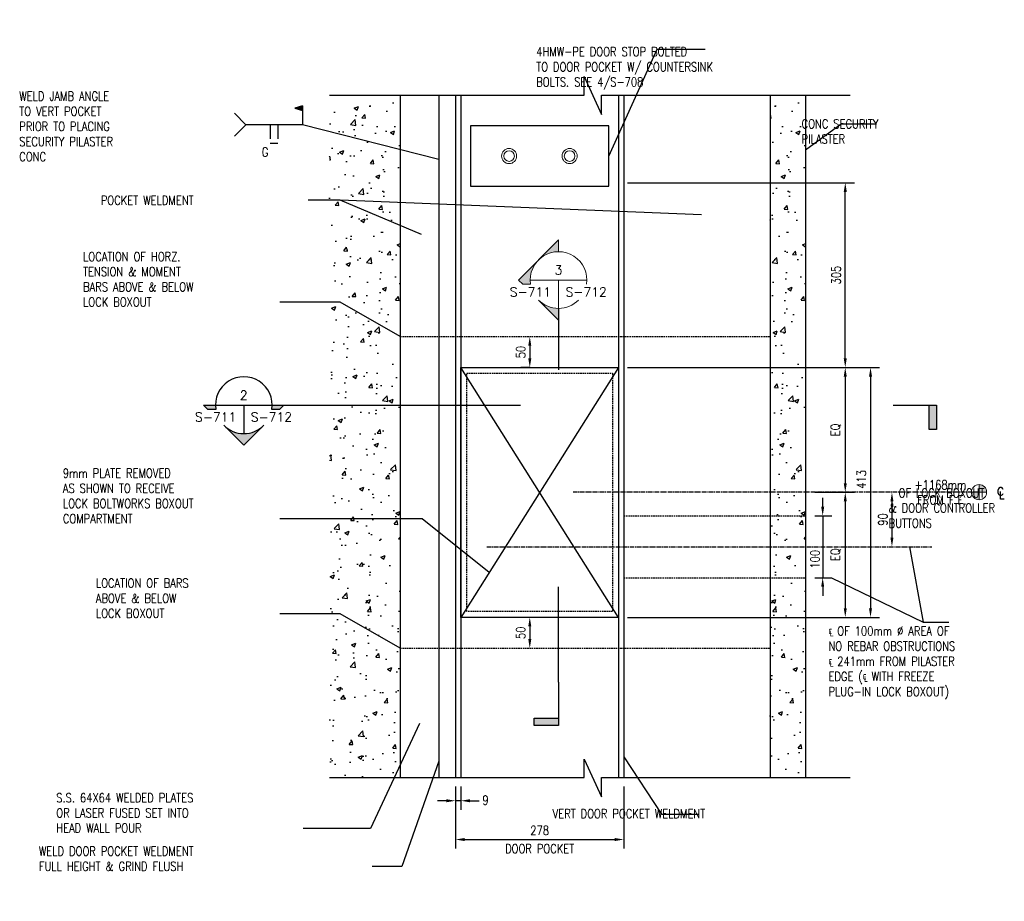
# Model space of a CAD drawing. Header units: millimetres. Extents: x -327 to 3206, y -2087 to 1152.
# Tile 1 of 4: x -327 to 1299, y -2087 to -631. Entities that reach past the tile are written whole.
import ezdxf
from ezdxf.enums import TextEntityAlignment as Align

# ---------------------------------------------------------------- set-up
doc = ezdxf.new("R2010")
doc.units = ezdxf.units.MM
doc.linetypes.add('CENTER2', pattern=[1.125, 0.75, -0.125, 0.125, -0.125])
doc.linetypes.add('HIDDEN', pattern=[0.375, 0.25, -0.125])
for name, color, linetype in [('G-ANNO-SYMB', 3, 'Continuous'), ('G-ANNO-TTLS', 1, 'Continuous'), ('S-ANNO-CNTR', 1, 'CENTER2'), ('S-ANNO-TEXT', 2, 'Continuous'), ('S-DETL-CONC', 4, 'Continuous'), ('S-DETL-HIDE', 2, 'HIDDEN'), ('S-SDEL-DIMS', 3, 'Continuous'), ('S-SECT-CONC', 4, 'Continuous'), ('S-SECT-PATT', 1, 'Continuous'), ('S-SECT-STLS', 3, 'Continuous')]:
    doc.layers.add(name, color=color, linetype=linetype)
for name, color, linetype, lineweight in [('S-ANNO-SYMB', 3, 'Continuous', 18), ('S-SDEL-LW18', 190, 'Continuous', 18), ('S-SDEL-TEXT', 2, 'Continuous', 25)]:
    doc.layers.add(name, color=color, linetype=linetype, lineweight=lineweight)
doc.styles.add('_ACM-G-NOTES', font='simplex.shx', dxfattribs={"height": 0.1})
doc.styles.add('ROMANS', font='ROMANS.shx', dxfattribs={"width": 0.8})
doc.styles.add('STD1', font='simplex', dxfattribs={"height": 0.1})
doc.styles.add('Text', font='romans.shx', dxfattribs={"width": 0.8, "height": 3})
doc.dimstyles.new('NFL_1', dxfattribs={"dimscale": 0, "dimtxt": 3, "dimasz": 3, "dimexe": 3, "dimexo": 3, "dimgap": 1.5, "dimtad": 1, "dimdec": 0, "dimzin": 3, "dimdsep": 46, "dimtxsty": 'Text', "dimcen": 3, "dimdle": 3, "dimclrd": 1, "dimclre": 1, "dimclrt": 2, "dimadec": 0, "dimazin": 0, "dimtfac": 0.75, "dimtdec": 0, "dimtmove": 2, "dimatfit": 3, "dimfxl": 0.125, "dimtfillclr": 1, "dimfrac": 2, "dimtolj": 1, "dimtzin": 0, "dimarcsym": 1})
doc.dimstyles.get("Standard").update_dxf_attribs({"dimtxt": 0.125, "dimasz": 0.125, "dimexe": 0.18, "dimexo": 0.0625, "dimgap": 0.125, "dimtad": 0, "dimtih": 1, "dimtoh": 1, "dimdec": 4, "dimzin": 0, "dimdsep": 46, "dimtxsty": 'Text', "dimcen": 0.125, "dimclrt": 2, "dimadec": 0, "dimazin": 0, "dimtfac": 1, "dimtdec": 4, "dimtofl": 0, "dimtmove": 0, "dimatfit": 3, "dimfxl": 0.18, "dimtolj": 1, "dimtzin": 0, "dimarcsym": 0})

# ---------------------------------------------------------------- blocks, each defined once
blk = doc.blocks.new('*D67')
at = {"layer": 'Defpoints', "color": 0, "transparency": 16777216}
for p in [(515.7, -1154.5), (515.7, -1205.5), (531.5, -1205.5)]:
    blk.add_point(p, dxfattribs=at)
at = {"layer": 'S-SDEL-DIMS', "color": 1, "lineweight": -2, "transparency": 16777216}
for p, q in [((515.7, -1169.5), (515.7, -1190.5)), ((516.5, -1205.5), (500.7, -1205.5))]:
    blk.add_line(p, q, dxfattribs=at)
at = {"layer": 'S-SDEL-DIMS', "color": 1, "transparency": 16777216}
for points in [[(513.2, -1169.5), (518.2, -1169.5), (515.7, -1154.5)], [(513.2, -1190.5), (518.2, -1190.5), (515.7, -1205.5)]]:
    blk.add_solid(points, dxfattribs=at)
at = {"layer": 'S-SDEL-DIMS', "color": 2, "transparency": 16777216, "insert": (500.7, -1180), "char_height": 15, "attachment_point": 5, "rotation": 90, "style": 'Text'}
blk.add_mtext('\\A1;50', dxfattribs=at)
blk = doc.blocks.new('*D68')
at = {"layer": 'Defpoints', "color": 0, "transparency": 16777216}
for p in [(515.7, -1618), (515.7, -1669), (515.7, -1669)]:
    blk.add_point(p, dxfattribs=at)
at = {"layer": 'S-SDEL-DIMS', "color": 1, "lineweight": -2, "transparency": 16777216}
blk.add_line((515.7, -1633), (515.7, -1654), dxfattribs=at)
at = {"layer": 'S-SDEL-DIMS', "color": 1, "transparency": 16777216}
for points in [[(513.2, -1633), (518.2, -1633), (515.7, -1618)], [(513.2, -1654), (518.2, -1654), (515.7, -1669)]]:
    blk.add_solid(points, dxfattribs=at)
at = {"layer": 'S-SDEL-DIMS', "color": 2, "transparency": 16777216, "insert": (500.7, -1643.5), "char_height": 15, "attachment_point": 5, "rotation": 90, "style": 'Text'}
blk.add_mtext('\\A1;50', dxfattribs=at)
blk = doc.blocks.new('*D69')
at = {"layer": 'Defpoints', "color": 0, "transparency": 16777216}
for p in [(1113.9, -1411.5), (1113.9, -1501.5), (1113.9, -1501.5)]:
    blk.add_point(p, dxfattribs=at)
at = {"layer": 'S-SDEL-DIMS', "color": 1, "lineweight": -2, "transparency": 16777216}
blk.add_line((1113.9, -1426.5), (1113.9, -1486.5), dxfattribs=at)
at = {"layer": 'S-SDEL-DIMS', "color": 1, "transparency": 16777216}
for points in [[(1111.4, -1426.5), (1116.4, -1426.5), (1113.9, -1411.5)], [(1111.4, -1486.5), (1116.4, -1486.5), (1113.9, -1501.5)]]:
    blk.add_solid(points, dxfattribs=at)
at = {"layer": 'S-SDEL-DIMS', "color": 2, "transparency": 16777216, "insert": (1098.9, -1456.5), "char_height": 15, "attachment_point": 5, "rotation": 90, "style": 'Text'}
blk.add_mtext('\\A1;90', dxfattribs=at)
blk = doc.blocks.new('*D70')
at = {"layer": 'Defpoints', "color": 0, "transparency": 16777216}
for p in [(971.3, -1450.5), (971.3, -1552.5), (999.5, -1552.5)]:
    blk.add_point(p, dxfattribs=at)
at = {"layer": 'S-SDEL-DIMS', "color": 1, "lineweight": -2, "transparency": 16777216}
for p, q in [((999.5, -1435.5), (999.5, -1420.5)), ((986.3, -1450.5), (1014.5, -1450.5)), ((999.5, -1450.5), (999.5, -1552.5)), ((986.3, -1552.5), (1014.5, -1552.5)), ((999.5, -1567.5), (999.5, -1582.5))]:
    blk.add_line(p, q, dxfattribs=at)
at = {"layer": 'S-SDEL-DIMS', "color": 1, "transparency": 16777216}
for points in [[(997, -1435.5), (1002, -1435.5), (999.5, -1450.5)], [(997, -1567.5), (1002, -1567.5), (999.5, -1552.5)]]:
    blk.add_solid(points, dxfattribs=at)
at = {"layer": 'S-SDEL-DIMS', "color": 2, "transparency": 16777216, "insert": (986.9, -1522.1), "char_height": 15, "attachment_point": 5, "rotation": 90, "style": 'Text'}
blk.add_mtext('\\A1;100', dxfattribs=at)
blk = doc.blocks.new('GH2322')
h = blk.add_hatch(color=256)
h.paths.add_polyline_path([(0.029, -0.07, 0.420577), (0.17, -0.069), (0.099, 0)])
h.paths.add_polyline_path([(0.099, 0), (0.169, 0.07, 0.418552), (0.028, 0.069)])
at = {"color": 0, "linetype": 'ByBlock', "lineweight": -2}
for p, q in [((0.17, -0.069), (0.028, 0.069)), ((0.029, -0.07), (0.169, 0.07))]:
    blk.add_line(p, q, dxfattribs=at)
blk.add_circle((0.099, 0), 0.0989, dxfattribs=at)
blk = doc.blocks.new('GH2105')
at = {"color": 0, "linetype": 'ByBlock', "lineweight": -2}
for points in [[(0.019, 0.176), (0.014, 0.186), (0.005, 0.195), (-0.005, 0.2), (-0.024, 0.2), (-0.033, 0.195), (-0.043, 0.186), (-0.047, 0.176), (-0.052, 0.162), (-0.052, 0.138), (-0.047, 0.124), (-0.043, 0.114), (-0.033, 0.105), (-0.024, 0.1), (-0.005, 0.1), (0.005, 0.105), (0.014, 0.114), (0.019, 0.124)], [(0.033, 0.05), (-0.017, 0.05), (-0.017, 0.15)]]:
    blk.add_lwpolyline(points, dxfattribs=at)
blk = doc.blocks.new('*D111')
at = {"layer": 'Defpoints', "color": 0, "transparency": 16777216}
for p in [(677.5, -1205.5), (971.3, -1411.5), (1036.8, -1411.5)]:
    blk.add_point(p, dxfattribs=at)
at = {"layer": 'S-SDEL-DIMS', "color": 1, "lineweight": -2, "transparency": 16777216}
for p, q in [((692.5, -1205.5), (1051.8, -1205.5)), ((1036.8, -1220.5), (1036.8, -1396.5)), ((986.3, -1411.5), (1051.8, -1411.5))]:
    blk.add_line(p, q, dxfattribs=at)
at = {"layer": 'S-SDEL-DIMS', "color": 1, "transparency": 16777216}
for points in [[(1034.3, -1220.5), (1039.3, -1220.5), (1036.8, -1205.5)], [(1034.3, -1396.5), (1039.3, -1396.5), (1036.8, -1411.5)]]:
    blk.add_solid(points, dxfattribs=at)
at = {"layer": 'S-SDEL-DIMS', "color": 2, "transparency": 16777216, "insert": (1021.1, -1308.5), "char_height": 15, "attachment_point": 5, "rotation": 90, "style": 'Text'}
blk.add_mtext('\\A1;EQ', dxfattribs=at)
blk = doc.blocks.new('*D112')
at = {"layer": 'Defpoints', "color": 0, "transparency": 16777216}
for p in [(971.3, -1411.5), (662, -1618), (1036.8, -1618)]:
    blk.add_point(p, dxfattribs=at)
at = {"layer": 'S-SDEL-DIMS', "color": 1, "lineweight": -2, "transparency": 16777216}
for p, q in [((986.3, -1411.5), (1051.8, -1411.5)), ((1036.8, -1426.5), (1036.8, -1603)), ((677, -1618), (1051.8, -1618))]:
    blk.add_line(p, q, dxfattribs=at)
at = {"layer": 'S-SDEL-DIMS', "color": 1, "transparency": 16777216}
for points in [[(1034.3, -1426.5), (1039.3, -1426.5), (1036.8, -1411.5)], [(1034.3, -1603), (1039.3, -1603), (1036.8, -1618)]]:
    blk.add_solid(points, dxfattribs=at)
at = {"layer": 'S-SDEL-DIMS', "color": 2, "transparency": 16777216, "insert": (1021.1, -1514.7), "char_height": 15, "attachment_point": 5, "rotation": 90, "style": 'Text'}
blk.add_mtext('\\A1;EQ', dxfattribs=at)
blk = doc.blocks.new('*D113')
at = {"layer": 'Defpoints', "color": 0, "transparency": 16777216}
for p in [(662, -1205.5), (662, -1618), (1078.5, -1618)]:
    blk.add_point(p, dxfattribs=at)
at = {"layer": 'S-SDEL-DIMS', "color": 1, "lineweight": -2, "transparency": 16777216}
for p, q in [((677, -1205.5), (1093.5, -1205.5)), ((1078.5, -1220.5), (1078.5, -1603)), ((677, -1618), (1093.5, -1618))]:
    blk.add_line(p, q, dxfattribs=at)
at = {"layer": 'S-SDEL-DIMS', "color": 1, "transparency": 16777216}
for points in [[(1076, -1220.5), (1081, -1220.5), (1078.5, -1205.5)], [(1076, -1603), (1081, -1603), (1078.5, -1618)]]:
    blk.add_solid(points, dxfattribs=at)
at = {"layer": 'S-SDEL-DIMS', "color": 2, "transparency": 16777216, "insert": (1063.5, -1390.3), "char_height": 15, "attachment_point": 5, "rotation": 90, "style": 'Text'}
blk.add_mtext('\\A1;413', dxfattribs=at)
blk = doc.blocks.new('*D114')
at = {"layer": 'Defpoints', "color": 0, "transparency": 16777216}
for p in [(662, -900.5), (1036.8, -900.5), (677.5, -1205.5)]:
    blk.add_point(p, dxfattribs=at)
at = {"layer": 'S-SDEL-DIMS', "color": 1, "lineweight": -2, "transparency": 16777216}
for p, q in [((677, -900.5), (1051.8, -900.5)), ((1036.8, -1190.5), (1036.8, -915.5)), ((692.5, -1205.5), (1051.8, -1205.5))]:
    blk.add_line(p, q, dxfattribs=at)
at = {"layer": 'S-SDEL-DIMS', "color": 1, "transparency": 16777216}
for points in [[(1034.3, -915.5), (1039.3, -915.5), (1036.8, -900.5)], [(1034.3, -1190.5), (1039.3, -1190.5), (1036.8, -1205.5)]]:
    blk.add_solid(points, dxfattribs=at)
at = {"layer": 'S-SDEL-DIMS', "color": 2, "transparency": 16777216, "insert": (1021.8, -1053), "char_height": 15, "attachment_point": 5, "rotation": 90, "style": 'Text'}
blk.add_mtext('\\A1;305', dxfattribs=at)
blk = doc.blocks.new('*D115')
at = {"layer": 'Defpoints', "color": 0, "transparency": 16777216}
for p in [(393, -1882.3), (671, -1882.3), (671, -1984.8)]:
    blk.add_point(p, dxfattribs=at)
at = {"layer": 'S-SDEL-DIMS', "color": 1, "lineweight": -2, "transparency": 16777216}
for p, q in [((393, -1897.3), (393, -1999.8)), ((671, -1897.3), (671, -1999.8)), ((408, -1984.8), (656, -1984.8))]:
    blk.add_line(p, q, dxfattribs=at)
at = {"layer": 'S-SDEL-DIMS', "color": 1, "transparency": 16777216}
for points in [[(408, -1982.3), (408, -1987.3), (393, -1984.8)], [(656, -1982.3), (656, -1987.3), (671, -1984.8)]]:
    blk.add_solid(points, dxfattribs=at)
at = {"layer": 'S-SDEL-DIMS', "color": 2, "transparency": 16777216, "char_height": 15, "attachment_point": 5, "style": 'Text'}
for s, insert in [('\\A1;278', (532, -1969.8)), ('\\A1;DOOR POCKET', (532, -1999.8))]:
    blk.add_mtext(s, dxfattribs=dict(at, insert=insert))
blk = doc.blocks.new('*D116')
at = {"layer": 'Defpoints', "color": 0, "transparency": 16777216}
for p in [(393, -1882.3), (402, -1882.3), (393, -1920.8)]:
    blk.add_point(p, dxfattribs=at)
at = {"layer": 'S-SDEL-DIMS', "color": 1, "lineweight": -2, "transparency": 16777216}
for p, q in [((393, -1897.3), (393, -1935.8)), ((402, -1897.3), (402, -1935.8)), ((378, -1920.8), (363, -1920.8)), ((402, -1920.8), (393, -1920.8)), ((417, -1920.8), (432, -1920.8))]:
    blk.add_line(p, q, dxfattribs=at)
at = {"layer": 'S-SDEL-DIMS', "color": 1, "transparency": 16777216}
for points in [[(378, -1918.3), (378, -1923.3), (393, -1920.8)], [(417, -1918.3), (417, -1923.3), (402, -1920.8)]]:
    blk.add_solid(points, dxfattribs=at)
at = {"layer": 'S-SDEL-DIMS', "color": 2, "transparency": 16777216, "insert": (442.6, -1919.8), "char_height": 15, "attachment_point": 5, "style": 'Text'}
blk.add_mtext('\\A1;9', dxfattribs=at)
blk = doc.blocks.new('SH2030')
blk.add_lwpolyline([(-0.15, -0.15), (0, 0), (-0.15, 0.15)])
at = {"style": 'STD1'}
blk.add_attdef('REFE', text='', height=0.1, dxfattribs=at).set_placement((-0.098, -0.053), align=Align.RIGHT)
blk = doc.blocks.new('GH2027')
h = blk.add_hatch(color=0)
h.paths.add_polyline_path([(-0.312, 0), (-0.442, 0), (-0.395, -0.047), (-0.309, -0.047, -0.037831)])
h.paths.add_polyline_path([(0.221, -0.221, -0.414214), (-0.221, -0.221), (0, -0.442)])
h.paths.add_polyline_path([(0.442, 0), (0.312, 0, -0.037831), (0.309, -0.047), (0.395, -0.047)])
at = {"color": 0}
blk.add_line((0, 0), (0, -0.312), dxfattribs=at)
for points in [[(0.309, -0.047, 1.163965), (-0.309, -0.047), (-0.395, -0.047), (-0.442, 0), (0.442, 0), (0.395, -0.047)], [(-0.221, -0.221, 0.414214), (0.221, -0.221), (0, -0.442)]]:
    blk.add_lwpolyline(points, format="xyb", close=True, dxfattribs=at)
at = {"color": 0, "linetype": 'ByBlock', "lineweight": -2, "style": 'STD1'}
blk.add_attdef('NUM', text='', height=0.1, dxfattribs=at).set_placement((-0.001, 0.06), align=Align.CENTER)
blk.add_attdef('APPLIES', text='', height=0.1, dxfattribs=at).set_placement((-0.083, -0.181), align=Align.RIGHT)
for tag, p in [('DRAWN', (0.077, -0.181)), ('NOTE', (0.244, -0.386))]:
    blk.add_attdef(tag, p, '', height=0.1, dxfattribs=at)
blk = doc.blocks.new('GH2028')
h = blk.add_hatch(color=0)
h.paths.add_polyline_path([(0, 0.442), (-0.221, 0.221, -0.198912), (0, 0.312)])
h.paths.add_polyline_path([(-0.221, 0.221), (-0.442, 0), (-0.395, -0.047), (-0.309, -0.047, -0.238539)])
h.paths.add_polyline_path([(0, -0.312, -0.198912), (-0.221, -0.221), (0, -0.442)])
at = {"color": 0}
blk.add_line((-0.312, 0), (0.312, 0), dxfattribs=at)
for points in [[(-0.309, -0.047), (-0.395, -0.047), (-0.442, 0), (0, 0.442), (0, 0.312)], [(0, 0), (0, -0.442), (-0.221, -0.221)]]:
    blk.add_lwpolyline(points, dxfattribs=at)
for start, end in [(351.3339, 188.6661), (225, 315)]:
    blk.add_arc((0, 0), 0.312, start, end, dxfattribs=at)
at = {"color": 0, "linetype": 'ByBlock', "lineweight": -2, "style": 'STD1'}
blk.add_attdef('NUM', text='', height=0.1, dxfattribs=at).set_placement((-0.001, 0.06), align=Align.CENTER)
blk.add_attdef('APPLIES', text='', height=0.1, dxfattribs=at).set_placement((-0.083, -0.181), align=Align.RIGHT)
for tag, p in [('DRAWN', (0.077, -0.181)), ('NOTE', (0.244, -0.386))]:
    blk.add_attdef(tag, p, '', height=0.1, dxfattribs=at)
blk = doc.blocks.new('FLAG')
blk.add_hatch(color=0).paths.add_polyline_path([(-11.91, 8.03), (-14.29, 8.03), (-14.29, 0), (-11.91, 0)])
at = {"color": 0}
blk.add_lwpolyline([(0, 0), (-14.29, 0), (-14.29, 8.03), (-11.91, 8.03), (-11.91, 0)], dxfattribs=at)
blk = doc.blocks.new('SH2070')
for p, q in [((0, 0), (-0.75, 0)), ((-0.425, 0), (-0.425, -0.187)), ((-0.327, 0), (-0.327, -0.187))]:
    blk.add_line(p, q)
blk = doc.blocks.new('SH2007')
for p, q in [((0, 0.25), (-0.1, 0.218)), ((0, 0.218), (-0.1, 0.218)), ((-0.1, 0.218), (0, 0.185)), ((-0.003, 0.246), (-0.09, 0.218)), ((-0.09, 0.218), (-0.003, 0.19)), ((-0.006, 0.24), (-0.078, 0.218)), ((-0.078, 0.218), (-0.006, 0.197)), ((-0.01, 0.234), (-0.067, 0.218)), ((-0.067, 0.218), (-0.01, 0.202)), ((-0.014, 0.228), (-0.051, 0.218)), ((-0.051, 0.218), (-0.014, 0.208)), ((-0.032, 0.22), (-0.018, 0.223)), ((-0.018, 0.213), (-0.032, 0.216)), ((-0.014, 0.208), (-0.014, 0.228)), ((-0.01, 0.202), (-0.01, 0.234)), ((-0.006, 0.197), (-0.006, 0.24)), ((-0.003, 0.19), (-0.003, 0.246)), ((0, 0.185), (0, 0.25)), ((0, 0.25), (0, 0))]:
    blk.add_line(p, q)

msp = doc.modelspace()

# ---------------------------------------------------------------- hatches: boundary and pattern name
at = {"layer": 'S-SECT-PATT'}
h = msp.add_hatch(dxfattribs=at)
h.set_pattern_fill('AR-CONC', color=256, scale=10)
h.set_pattern_definition([(50, (-28001.38, -4169.24), (71.72602, -6.27521), [7.5, -82.5]), (355, (-28001.38, -4169.24), (-13.87513, 75.21921), [6, -66]), (100.45144, (-27995.405, -4169.765), (57.85088, 68.944), [6.37402, -70.11421]), (46.1842, (-28001.38, -4149.24), (106.72413, -16.55193), [11.25, -123.75]), (96.63564, (-27992.49, -4150.62), (93.4662, 97.41186), [9.56103, -105.17138]), (351.18416, (-28001.38, -4149.24), (93.4662, 97.41186), [9, -99]), (21, (-27991.38, -4154.24), (59.6907, -40.26189), [7.5, -82.5]), (326, (-27991.38, -4154.24), (24.33153, 72.515), [6, -66]), (71.45144, (-27986.41, -4157.6), (84.02224, 32.25312), [6.37402, -70.11421]), (37.5, (-28001.382, -4169.242), (1.215986, 33.289385), [0, -65.2, 0, -67, 0, -66.25]), (7.5, (-28001.382, -4169.242), (26.306954, 39.44117), [0, -38.2, 0, -63.7, 0, -25.25]), (327.5, (-28023.682, -4169.242), (53.382244, -2.255487), [0, -25, 0, -78, 0, -103.5]), (317.5, (-28033.682, -4169.24), (58.31862, 10.0105), [0, -32.5, 0, -51.8, 0, -73.5])])
h.paths.add_polyline_path([(184.6, -755.7), (301.5, -755.7), (301.5, -1882.3), (184.6, -1882.3)])
h = msp.add_hatch(dxfattribs=at)
h.set_pattern_fill('AR-CONC', color=256, scale=10)
h.set_pattern_definition([(50, (-27331.63, -4169.24), (71.72602, -6.27521), [7.5, -82.5]), (355, (-27331.63, -4169.24), (-13.87513, 75.21921), [6, -66]), (100.45144, (-27325.655, -4169.765), (57.85088, 68.944), [6.37402, -70.11421]), (46.1842, (-27331.63, -4149.24), (106.72413, -16.55193), [11.25, -123.75]), (96.63564, (-27322.74, -4150.62), (93.4662, 97.41186), [9.56103, -105.17138]), (351.18416, (-27331.63, -4149.24), (93.4662, 97.41186), [9, -99]), (21, (-27321.63, -4154.24), (59.6907, -40.26189), [7.5, -82.5]), (326, (-27321.63, -4154.24), (24.33153, 72.515), [6, -66]), (71.45144, (-27316.66, -4157.6), (84.02224, 32.25312), [6.37402, -70.11421]), (37.5, (-27331.632, -4169.242), (1.215986, 33.289385), [0, -65.2, 0, -67, 0, -66.25]), (7.5, (-27331.632, -4169.242), (26.306954, 39.44117), [0, -38.2, 0, -63.7, 0, -25.25]), (327.5, (-27353.932, -4169.242), (53.382244, -2.255487), [0, -25, 0, -78, 0, -103.5]), (317.5, (-27363.932, -4169.24), (58.31862, 10.0105), [0, -32.5, 0, -51.8, 0, -73.5])])
h.paths.add_polyline_path([(912.7, -755.7), (971.3, -755.7), (971.3, -1882.3), (912.7, -1882.3)])

# ---------------------------------------------------------------- linework, layer by layer
at = {"layer": 'G-ANNO-TTLS'}
for p, q in [((90.2, -1267.7), (500.6, -1267.7)), ((563.2, -1724.9), (563.2, -1567.9))]:
    msp.add_line(p, q, dxfattribs=at)
msp.add_lwpolyline([(563.2, -1108), (563.2, -1209.6)], dxfattribs=at)
at = {"layer": 'S-ANNO-CNTR', "ltscale": 10}
for p, q in [((1257.8, -1411.5), (587.4, -1411.5)), ((444.5, -1501.5), (1179.7, -1501.5))]:
    msp.add_line(p, q, dxfattribs=at)
at = {"layer": 'S-DETL-CONC'}
for p, q in [((301.5, -755.7), (301.5, -1882.3)), ((365.5, -755.7), (365.5, -1882.3)), ((912.7, -755.7), (912.7, -1882.3)), ((971.3, -755.7), (971.3, -1882.3))]:
    msp.add_line(p, q, dxfattribs=at)
at = {"layer": 'S-DETL-HIDE', "ltscale": 10}
for p, q in [((301.5, -1154.5), (912.7, -1154.5)), ((671, -1450.5), (971.3, -1450.5)), ((671, -1552.5), (971.3, -1552.5)), ((301.5, -1669), (912.7, -1669))]:
    msp.add_line(p, q, dxfattribs=at)
msp.add_lwpolyline([(652.5, -1608.5), (411.5, -1608.5), (411.5, -1215), (652.5, -1215)], close=True, dxfattribs=at)
at = {"layer": 'S-SDEL-LW18'}
for centre, radius in [((481.5, -856.4), 12.5), ((581.5, -856.4), 12.5), ((481.5, -856.4), 8.75), ((581.5, -856.4), 8.75)]:
    msp.add_circle(centre, radius, dxfattribs=at)
at = {"layer": 'S-SDEL-TEXT'}
msp.add_line((87.1, -835.3), (99.3, -835.3), dxfattribs=at)
at = {"layer": 'S-SECT-CONC'}
for points in [[(184.6, -755.7), (605.7, -755.7), (605.7, -725.3), (633.9, -787.9), (633.9, -755.7), (1045, -755.7)], [(184.6, -1882.3), (605.7, -1882.3), (605.7, -1851.9), (633.9, -1914.5), (633.9, -1882.3), (1045, -1882.3)]]:
    msp.add_lwpolyline(points, dxfattribs=at)
at = {"layer": 'S-SECT-STLS'}
for p, q in [((393, -755.7), (393, -1882.3)), ((402, -755.7), (402, -1882.3)), ((662, -755.7), (662, -1882.3)), ((671, -755.7), (671, -1882.3)), ((662, -1618), (402, -1205.5)), ((662, -1205.5), (402, -1618))]:
    msp.add_line(p, q, dxfattribs=at)
for points in [[(417.5, -906.4), (646.5, -906.4), (646.5, -806.4), (417.5, -806.4)], [(662, -1618), (402, -1618), (402, -1205.5), (662, -1205.5)]]:
    msp.add_lwpolyline(points, close=True, dxfattribs=at)

# ---------------------------------------------------------------- block references
at = {"layer": 'G-ANNO-SYMB'}
ref = msp.add_blockref('GH2027', (43.3, -1267.7), dxfattribs=dict(at, xscale=150, yscale=150, zscale=150))
ref.add_attrib('NUM', '2', dxfattribs={"layer": '0', "color": 0, "linetype": 'ByBlock', "lineweight": -2, "height": 15, "style": '_ACM-G-NOTES'}).set_placement((43.1, -1258.7), align=Align.CENTER)
ref.add_attrib('APPLIES', 'S-711', dxfattribs={"layer": '0', "color": 0, "linetype": 'ByBlock', "lineweight": -2, "height": 15, "style": '_ACM-G-NOTES'}).set_placement((30.9, -1294.8), align=Align.RIGHT)
ref.add_attrib('DRAWN', 'S-712', (54.8, -1294.8), dxfattribs={"layer": '0', "color": 0, "linetype": 'ByBlock', "lineweight": -2, "height": 15, "style": '_ACM-G-NOTES'})
at = {"layer": 'G-ANNO-TTLS', "xscale": 5, "yscale": 5, "zscale": 5}
for p, rotation in [((1116, -1267.7), 180), ((563.2, -1724.9), 89.99999999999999)]:
    msp.add_blockref('FLAG', p, dxfattribs=dict(at, rotation=rotation))
at = {"layer": 'S-ANNO-SYMB', "xscale": 150, "yscale": 150, "zscale": 150}
msp.add_blockref('GH2028', (563.2, -1061.1), dxfattribs=at).add_auto_attribs({'NUM': '3', 'APPLIES': 'S-711', 'DRAWN': 'S-712'})
at = {"layer": 'S-ANNO-SYMB', "xscale": -127, "yscale": 127, "zscale": 127, "rotation": 135.0000000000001}
msp.add_blockref('GH2322', (1248.9, -1402.5), dxfattribs=at)
at = {"layer": 'S-ANNO-TEXT', "xscale": 127, "yscale": 127, "zscale": 127}
msp.add_blockref('GH2105', (1295.3, -1429.2), dxfattribs=at)
at = {"layer": 'S-SDEL-TEXT', "xscale": 125, "yscale": 125, "zscale": 125}
for name, p in [('SH2007', (140.2, -804.6)), ('SH2030', (46.5, -804.6)), ('SH2070', (140.2, -804.6))]:
    msp.add_blockref(name, p, dxfattribs=at)

# ---------------------------------------------------------------- texts
at = {"layer": 'S-ANNO-TEXT', "char_height": 15, "style": 'ROMANS'}
for s, insert, attachment_point in [('\\A1;\\pxql;4HMW-PE DOOR STOP BOLTED\\PTO DOOR POCKET W/ COUNTERSINK\\PBOLTS. SEE 4/S-708', (818.4, -746.6), 9), ('\\A1;\\pxql;WELD JAMB ANGLE\\PTO VERT POCKET\\PPRIOR TO PLACING\\PSECURITY PILASTER\\PCONC', (-172.8, -750), 3), ('\\A1;\\pxql;CONC SECURITY \\PPILASTER', (1099.9, -835.8), 9), ('\\A1;\\pxql;G', (88, -842.4), 3), ('\\A1;\\pxql;POCKET WELDMENT', (-39.6, -921.9), 3), ('\\A1;\\pxql;LOCATION OF HORZ.\\PTENSION & MOMENT\\PBARS ABOVE & BELOW\\PLOCK BOXOUT', (-39.6, -1014.9), 3), ('\\A1;\\pxql;  OF LOCK BOXOUT\\P& DOOR CONTROLLER\\PBUTTONS', (1284.3, -1470.1), 9), ('\\A1;\\pxql;9mm PLATE REMOVED\\PAS SHOWN TO RECEIVE\\PLOCK BOLTWORKS BOXOUT\\PCOMPARTMENT', (-39.6, -1372.5), 3), ('\\A1;+1168mm\\PFROM F.F.', (1236.7, -1431.8), 9), ('\\A1;\\pxql;℄ OF 100mm %%C AREA OF\\PNO REBAR OBSTRUCTIONS\\P℄ 241mm FROM PILASTER\\PEDGE (℄ WITH FREEZE \\PPLUG-IN LOCK BOXOUT)', (1218.4, -1753.1), 9), ('\\A1;\\pxql;LOCATION OF BARS \\PABOVE & BELOW\\PLOCK BOXOUT', (-39.6, -1554), 3), ('\\A1;\\pxql;S.S. 64X64 WELDED PLATES\\POR LASER FUSED SET INTO \\PHEAD WALL POUR', (-39.6, -1908.4), 3), ('\\A1;\\pxql;VERT DOOR POCKET WELDMENT', (805.4, -1949.6), 9), ('\\A1;\\pxql;WELD DOOR POCKET WELDMENT\\PFULL HEIGHT & GRIND FLUSH', (-39.6, -1996.5), 3)]:
    msp.add_mtext(s, dxfattribs=dict(at, insert=insert, attachment_point=attachment_point))

# ---------------------------------------------------------------- dimensions: what is measured, and where the dimension line sits
at = {"layer": 'S-SDEL-DIMS'}
for base, p1, p2, picture, middle in [((1036.8, -900.5), (677.5, -1205.5), (662, -900.5), '*D114', (1021.8, -1053)), ((1113.9, -1501.5), (1113.9, -1411.5), (1113.9, -1501.5), '*D69', (1098.9, -1456.5))]:
    dim = msp.add_linear_dim(base=base, p1=p1, p2=p2, angle=90, dimstyle='NFL_1', dxfattribs=at)
    dim.commit()
    dim.dimension.update_dxf_attribs({"geometry": picture, "text_midpoint": middle})
for base, p1, p2, text, picture, middle in [((515.7, -1205.5), (515.7, -1154.5), (531.5, -1205.5), '50', '*D67', (500.7, -1180)), ((1036.8, -1411.5), (677.5, -1205.5), (971.3, -1411.5), 'EQ', '*D111', (1021.1, -1308.5)), ((1036.8, -1618), (971.3, -1411.5), (662, -1618), 'EQ', '*D112', (1021.1, -1514.7)), ((515.7, -1669), (515.7, -1618), (515.7, -1669), '50', '*D68', (500.7, -1643.5))]:
    dim = msp.add_linear_dim(base=base, p1=p1, p2=p2, angle=90, text=text, dimstyle='NFL_1', dxfattribs=at)
    dim.commit()
    dim.dimension.update_dxf_attribs({"geometry": picture, "text_midpoint": middle})
dim = msp.add_linear_dim(base=(1078.487739, -1617.9615996), p1=(662.0252109, -1205.4615996), p2=(662.0252109, -1617.9615996), angle=90, dimstyle='NFL_1', dxfattribs=at)
dim.commit()
dim.dimension.update_dxf_attribs({"geometry": '*D113', "text_midpoint": (1063.487739, -1390.3392745), "dimtype": 160})
dim = msp.add_linear_dim(base=(999.5, -1552.5), p1=(971.3, -1450.5), p2=(971.3, -1552.5), angle=90, text='100', dimstyle='NFL_1', dxfattribs=at)
dim.commit()
dim.dimension.update_dxf_attribs({"geometry": '*D70', "text_midpoint": (986.9, -1522.1), "dimtype": 160})
dim = msp.add_linear_dim(base=(393, -1920.8), p1=(402, -1882.3), p2=(393, -1882.3), dimstyle='NFL_1', dxfattribs=at)
dim.commit()
dim.dimension.update_dxf_attribs({"geometry": '*D116', "text_midpoint": (442.6, -1919.8), "dimtype": 160})
dim = msp.add_linear_dim(base=(671, -1984.8), p1=(393, -1882.3), p2=(671, -1882.3), text='<>\\X DOOR POCKET', dimstyle='NFL_1', dxfattribs=at)
dim.commit()
dim.dimension.update_dxf_attribs({"geometry": '*D115', "text_midpoint": (532, -1984.8)})

# ---------------------------------------------------------------- leaders
at = {"layer": 'S-ANNO-TEXT'}
for points, override in [([(365.5, -862.2), (140.2, -804.6)], {"dimscale": 0, "dimtxt": 0.025, "dimasz": 3, "dimgap": 1.58}), ([(337.1, -985.9), (202.3, -929.1), (149.8, -929.1)], {"dimscale": 0, "dimtxt": 0.005, "dimasz": 3, "dimgap": 1.58}), ([(1013.9, -1552.5), (1165.6, -1626.1)], {"dimscale": 0, "dimasz": 3, "dimtad": 0})]:
    msp.add_leader(points, dimstyle='Standard', override=override, dxfattribs=at)
at = {"layer": 'S-ANNO-TEXT', "annotation_type": 0, "has_hookline": 1, "hookline_direction": 1, "text_width": 243.4}
msp.add_leader([(1142.8, -1501.5), (1165.6, -1626.1), (1207.9, -1626.1)], dimstyle='Standard', override={"dimscale": 0, "dimasz": 3, "dimgap": 1.58, "dimtad": 0}, dxfattribs=at)
at = {"layer": 'S-SDEL-TEXT'}
for points, override in [([(646.5, -856.4), (726, -680.1), (805.5, -680.1)], {"dimscale": 0, "dimasz": 3, "dimgap": 1.58, "dimtad": 0}), ([(971.3, -845.9), (1029.8, -803.4), (1088.4, -803.4)], {"dimscale": 0, "dimasz": 3, "dimgap": 1.58, "dimtad": 0}), ([(799.2, -953.3), (202.3, -929.1), (149.8, -929.1)], {"dimscale": 0, "dimasz": 3, "dimgap": 1.58, "dimtad": 0}), ([(301.5, -1154.5), (202.3, -1097.7), (103, -1097.7)], {"dimscale": 0, "dimgap": 1.58, "dimtad": 0}), ([(448.7, -1543.8), (337.9, -1455.3), (103, -1455.3)], {"dimscale": 0, "dimasz": 3, "dimgap": 1.58, "dimtad": 0, "dimclrd": 2}), ([(301.5, -1669), (202.3, -1612.2), (103, -1612.2)], {"dimscale": 0, "dimasz": 3, "dimgap": 1.58, "dimtad": 0}), ([(333.8, -1793.1), (252.5, -1966.4), (141.1, -1966.4)], {"dimscale": 0, "dimasz": 3, "dimgap": 1.58, "dimtad": 0}), ([(671, -1848.2), (733.3, -1942.7), (795.5, -1942.7)], {"dimscale": 0, "dimasz": 3, "dimgap": 1.58, "dimtad": 0}), ([(365.5, -1855.7), (304.4, -2029.1), (255.6, -2029.1)], {"dimscale": 0, "dimasz": 3, "dimgap": 1.58, "dimtad": 0})]:
    msp.add_leader(points, dimstyle='Standard', override=override, dxfattribs=at)

doc.saveas('drawing.dxf')
